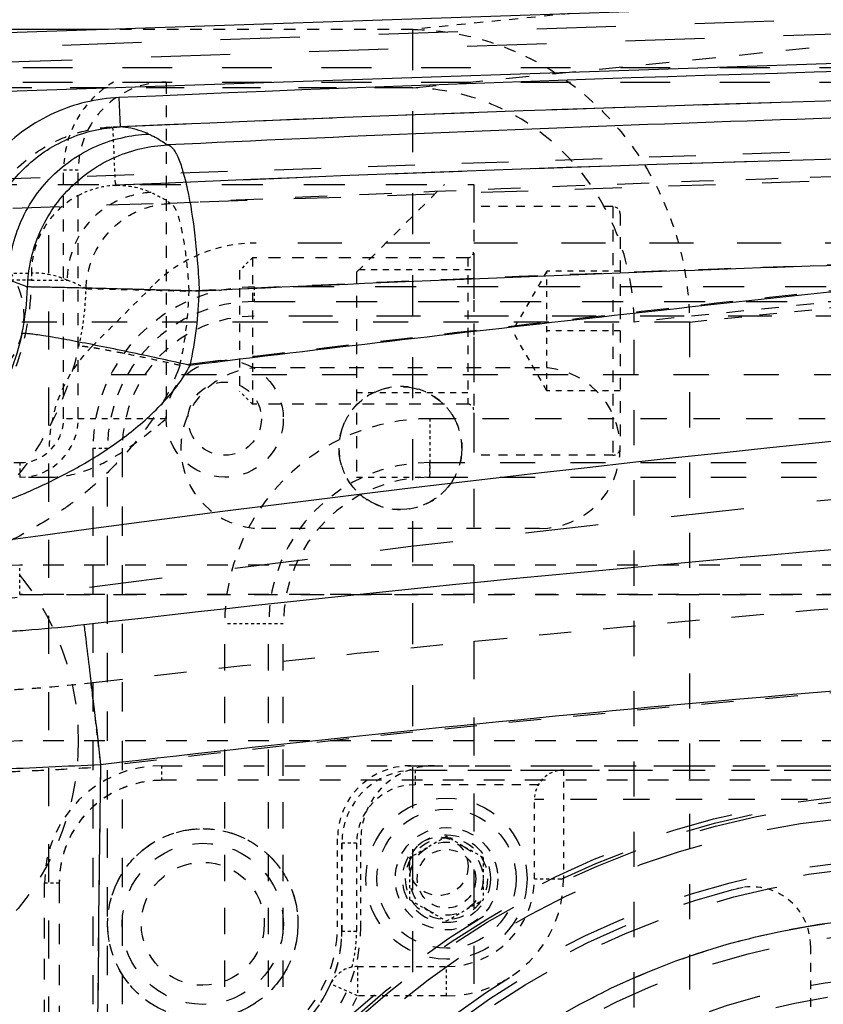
# Model space of a CAD drawing. Header units: millimetres. Extents: x 14186 to 17588, y 1400 to 3805.
# Tile 132 of 256: x 16312 to 16339, y 2742 to 2776. Entities that reach past the tile are written whole.
import ezdxf

# ---------------------------------------------------------------- set-up
doc = ezdxf.new("R2010")
doc.units = ezdxf.units.MM
doc.linetypes.add('HIDDEN', pattern=[0.2, 0.1, -0.1])
for name, color, linetype in [('DEFAULT_2', 8, 'HIDDEN'), ('INTFCLR_159558', 7, 'Continuous'), ('SHELL_52', 7, 'Continuous'), ('SHELL_61_1', 7, 'Continuous')]:
    doc.layers.add(name, color=color, linetype=linetype)
doc.layers.add('dim', color=82, linetype='Continuous', lineweight=9)
doc.styles.get("Standard").update_dxf_attribs({"font": 'arial.ttf'})
doc.dimstyles.new('ISO-25', dxfattribs={"dimtxt": 2.5, "dimasz": 2.5, "dimexe": 1.25, "dimexo": 0.625, "dimtad": 1, "dimtxsty": 'Standard', "dimcen": 2.5, "dimadec": 0, "dimazin": 0, "dimtfac": 1, "dimtmove": 0, "dimatfit": 3, "dimfxl": 1, "dimarcsym": 0})

# ---------------------------------------------------------------- blocks, each defined once
blk = doc.blocks.new('*D24')
at = {"layer": 'Defpoints', "color": 0, "transparency": 16777216}
for p in [(16328.859, 2985.593), (16472.816, 2454.767)]:
    blk.add_point(p, dxfattribs=at)
at = {"layer": 'dim', "color": 0, "linetype": 'Continuous', "lineweight": -2, "transparency": 16777216}
for p, q in [((16322.578, 3008.756), (16316.296, 3031.92)), ((16328.859, 2985.593), (16472.816, 2454.767)), ((16510.019, 2317.586), (16479.098, 2431.603))]:
    blk.add_line(p, q, dxfattribs=at)
at = {"layer": 'dim', "color": 0, "transparency": 16777216}
for points in [[(16326.438, 3009.803), (16318.717, 3007.709), (16328.859, 2985.593)], [(16482.958, 2432.65), (16475.237, 2430.556), (16472.816, 2454.767)]]:
    blk.add_solid(points, dxfattribs=at)
at = {"layer": 'dim', "color": 0, "transparency": 16777216, "insert": (16518.28, 2368.594), "char_height": 30, "attachment_point": 5, "rotation": 285.1733}
blk.add_mtext('360%%D', dxfattribs=at)
blk = doc.blocks.new('*D27')
at = {"layer": 'Defpoints', "color": 0, "transparency": 16777216}
for p in [(17053.851, 3119.687), (16297.825, 2320.672)]:
    blk.add_point(p, dxfattribs=at)
at = {"layer": 'dim', "color": 0, "linetype": 'Continuous', "lineweight": -2, "transparency": 16777216}
for p, q in [((17253.469, 3330.657), (17070.346, 3137.12)), ((16297.825, 2320.672), (17053.851, 3119.687)), ((16281.33, 2303.239), (16264.835, 2285.806))]:
    blk.add_line(p, q, dxfattribs=at)
at = {"layer": 'dim', "color": 0, "transparency": 16777216}
for points in [[(17067.44, 3139.87), (17073.251, 3134.371), (17053.851, 3119.687)], [(16278.424, 2305.989), (16284.235, 2300.49), (16297.825, 2320.672)]]:
    blk.add_solid(points, dxfattribs=at)
at = {"layer": 'dim', "color": 0, "transparency": 16777216, "insert": (17191.287, 3297.171), "char_height": 30, "attachment_point": 5, "rotation": 46.5835}
blk.add_mtext('∅1100', dxfattribs=at)
blk = doc.blocks.new('*D28')
at = {"layer": 'Defpoints', "color": 0, "transparency": 16777216}
for p in [(17217.995, 2998.669), (16133.681, 2441.691)]:
    blk.add_point(p, dxfattribs=at)
at = {"layer": 'dim', "color": 0, "linetype": 'Continuous', "lineweight": -2, "transparency": 16777216}
for p, q in [((17380.14, 3081.958), (17239.343, 3009.635)), ((16133.681, 2441.691), (17217.995, 2998.669)), ((16112.333, 2430.725), (16090.984, 2419.759))]:
    blk.add_line(p, q, dxfattribs=at)
at = {"layer": 'dim', "color": 0, "transparency": 16777216}
for points in [[(17237.515, 3013.193), (17241.17, 3006.077), (17217.995, 2998.669)], [(16110.505, 2434.283), (16114.16, 2427.167), (16133.681, 2441.691)]]:
    blk.add_solid(points, dxfattribs=at)
at = {"layer": 'dim', "color": 0, "transparency": 16777216, "insert": (17310.293, 3070.985), "char_height": 30, "attachment_point": 5, "rotation": 27.1882}
blk.add_mtext('∅1219', dxfattribs=at)

msp = doc.modelspace()

# ---------------------------------------------------------------- linework, layer by layer
at = {"color": 7, "linetype": 'Continuous'}
for p, q in [((16305.499, 2775.168), (16597.338, 2785.058)), ((16305.567, 2773.17), (16515.736, 2780.292)), ((16314.611, 2775.477), (16218.809, 2775.477)), ((16315.222, 2773.146), (16315.266, 2772.147))]:
    msp.add_line(p, q, dxfattribs=at)
for centre, radius in [((16675.838, 2720.18), 609.5), ((16675.838, 2720.18), 550), ((16400.838, 2720.18), 275)]:
    msp.add_circle(centre, radius)
for centre, radius, start, end in [((16385.845, 1163.602), 1611.093, 89.666222, 92.512366), ((16385.839, 1163.839), 1609.857, 85.541768, 92.512543), ((16391.407, 1201.497), 1571.802, 91.397194, 92.717451), ((16385.839, 1163.845), 1607.864, 85.497715, 92.521243), ((16392.26, 1201.389), 1566.91, 91.397276, 92.717554), ((16303.539, 2766.917), 8.57, 347.6294, 358.3966), ((16304.397, 2766.918), 13.578, 347.5881, 358.3936), ((17870.452, 2727.435), 1556.019, 179.15533, 180.190039)]:
    msp.add_arc(centre, radius, start, end, dxfattribs=at)
for points, knots in [([(16315.223, 2773.146), (16314.464, 2773.113), (16312.945, 2772.752), (16311.043, 2771.403), (16309.778, 2769.446), (16309.482, 2767.912), (16309.482, 2767.153)], [0, 0, 0, 0, 0.25002, 0.500001, 0.74998, 1, 1, 1, 1]), ([(16310.489, 2767.429), (16310.523, 2768.038), (16310.819, 2769.255), (16311.889, 2770.789), (16313.436, 2771.839), (16314.657, 2772.121), (16315.266, 2772.147)], [0, 0, 0, 0, 0.250028, 0.5, 0.749972, 1, 1, 1, 1]), ([(16316.24, 2771.903), (16316.16, 2771.939), (16315.848, 2772.063), (16315.514, 2772.133), (16315.266, 2772.147)], [0, 0, 0, 0, 0.259953, 1, 1, 1, 1]), ([(16311.46, 2766.909), (16311.46, 2767.518), (16311.696, 2768.794), (16312.753, 2770.457), (16314.368, 2771.585), (16315.632, 2771.877), (16316.24, 2771.903)], [0, 0, 0, 0, 0.240697, 0.500071, 0.7594, 1, 1, 1, 1]), ([(16316.24, 2771.903), (16316.295, 2771.879), (16316.52, 2771.772), (16316.733, 2771.641), (16316.887, 2771.531)], [0, 0, 0, 0, 0.241324, 1, 1, 1, 1]), ([(16312.106, 2766.677), (16312.123, 2767.273), (16312.384, 2768.515), (16313.446, 2770.126), (16315.041, 2771.221), (16316.286, 2771.505), (16316.887, 2771.531)], [0, 0, 0, 0, 0.239993, 0.49863, 0.758025, 1, 1, 1, 1]), ([(16316.887, 2771.531), (16316.955, 2771.524), (16317.056, 2771.436), (16317.155, 2771.286), (16317.281, 2771.034), (16317.423, 2770.614), (16317.643, 2769.717), (16317.848, 2768.341), (16317.94, 2767.169), (16317.969, 2766.537)], [0, 0, 0, 0, 0.039369, 0.068612, 0.105197, 0.200466, 0.32351, 0.636156, 1, 1, 1, 1]), ([(16354.051, 2767.834), (16351.012, 2767.589), (16345.694, 2767.127), (16338.108, 2766.364), (16329.013, 2765.36), (16322.197, 2764.561), (16317.657, 2764)], [0, 0, 0, 0, 0.249988, 0.437484, 0.624987, 1, 1, 1, 1]), ([(16311.46, 2766.909), (16311.514, 2766.894), (16311.734, 2766.831), (16311.948, 2766.748), (16312.106, 2766.677)], [0, 0, 0, 0, 0.245835, 1, 1, 1, 1]), ([(16317.969, 2766.537), (16317.296, 2766.557), (16316.276, 2766.585), (16314.938, 2766.619), (16314.01, 2766.643), (16313.235, 2766.659), (16312.661, 2766.675), (16312.309, 2766.674), (16312.149, 2766.682), (16312.106, 2766.677)], [0, 0, 0, 0, 0.344538, 0.521737, 0.684507, 0.819366, 0.91856, 0.977685, 1, 1, 1, 1]), ([(16306.342, 2757.329), (16339.431, 2762.086), (16406.25, 2767.567), (16473.24, 2764.868), (16506.497, 2761.491)], [0, 0, 0, 0, 0.500016, 1, 1, 1, 1]), ([(16311.91, 2765.081), (16311.711, 2764.175), (16311.079, 2762.544), (16309.564, 2760.597), (16307.738, 2759.223), (16306.344, 2758.675), (16305.612, 2758.507)], [0, 0, 0, 0, 0.290816, 0.537845, 0.764543, 1, 1, 1, 1]), ([(16317.657, 2764), (16317.339, 2764.072), (16316.682, 2764.218), (16315.687, 2764.432), (16314.699, 2764.636), (16313.792, 2764.814), (16313.117, 2764.936), (16312.668, 2765.01), (16312.41, 2765.049), (16312.209, 2765.075), (16312.062, 2765.089), (16311.971, 2765.09), (16311.922, 2765.089), (16311.91, 2765.081)], [0, 0, 0, 0, 0.167159, 0.344621, 0.521555, 0.683961, 0.818487, 0.872821, 0.917507, 0.952014, 0.976771, 0.992477, 1, 1, 1, 1]), ([(16306.446, 2757.978), (16307.528, 2758.178), (16309.122, 2758.562), (16311.169, 2759.277), (16312.645, 2759.899), (16314.072, 2760.634), (16315.43, 2761.527), (16316.687, 2762.607), (16317.393, 2763.497), (16317.657, 2764)], [0, 0, 0, 0, 0.252466, 0.375362, 0.497584, 0.619971, 0.743464, 0.869614, 1, 1, 1, 1]), ([(16397.65, 2760.52), (16390.665, 2760.431), (16362.735, 2759.714), (16334.842, 2757.558), (16314.03, 2755.138)], [0, 0, 0, 0, 0.250041, 1, 1, 1, 1]), ([(16314.602, 2750.373), (16321.499, 2751.175), (16349.121, 2754.027), (16376.891, 2755.456), (16397.714, 2755.723)], [0, 0, 0, 0, 0.250039, 1, 1, 1, 1]), ([(16314.03, 2755.138), (16313.439, 2755.07), (16312.575, 2754.984), (16311.466, 2754.907), (16310.741, 2754.874), (16310.123, 2754.867), (16309.63, 2754.882), (16309.284, 2754.922), (16309.096, 2754.967), (16309.04, 2755.007)], [0, 0, 0, 0, 0.355725, 0.518937, 0.665204, 0.789671, 0.888557, 0.958903, 1, 1, 1, 1]), ([(16314.03, 2755.138), (16314.054, 2754.983), (16314.115, 2754.465), (16314.243, 2753.435), (16314.411, 2752.002), (16314.537, 2750.931), (16314.602, 2750.373)], [0, 0, 0, 0, 0.098392, 0.325743, 0.64905, 1, 1, 1, 1]), ([(16304.684, 2750.166), (16304.735, 2750.154), (16304.864, 2750.138), (16305.225, 2750.111), (16305.865, 2750.097), (16306.839, 2750.098), (16308.066, 2750.119), (16309.505, 2750.157), (16311.708, 2750.235), (16313.426, 2750.314), (16314.602, 2750.373)], [0, 0, 0, 0, 0.015686, 0.039288, 0.109589, 0.208795, 0.333774, 0.480453, 0.643974, 1, 1, 1, 1])]:
    msp.add_open_spline(points, degree=3, knots=knots, dxfattribs=at)
at = {"layer": 'DEFAULT_2', "color": 8, "linetype": 'HIDDEN', "ltscale": 27}
for p, q in [((16515.685, 2781.791), (16305.516, 2774.669)), ((16305.533, 2774.169), (16518.695, 2781.393))]:
    msp.add_line(p, q, dxfattribs=at)
at = {"layer": 'DEFAULT_2', "color": 8, "linetype": 'HIDDEN', "ltscale": 3}
for p, q in [((16330.642, 2776.02), (16325.257, 2775.477)), ((16332.088, 2769.43), (16327.338, 2769.43)), ((16319.783, 2767.68), (16319.783, 2762.68)), ((16327.138, 2767.68), (16327.138, 2762.68)), ((16319.338, 2767.235), (16319.338, 2763.125)), ((16332.088, 2760.93), (16327.338, 2760.93))]:
    msp.add_line(p, q, dxfattribs=at)
at = {"layer": 'DEFAULT_2', "color": 8, "linetype": 'HIDDEN', "ltscale": 4}
for p, q in [((16325.257, 2775.477), (16314.611, 2775.477)), ((16316.838, 2773.68), (16316.838, 2762.18)), ((16313.338, 2762.18), (16313.337, 2770.68)), ((16313.838, 2762.18), (16313.838, 2770.68)), ((16327.338, 2769.43), (16327.338, 2760.93)), ((16332.088, 2769.43), (16332.088, 2760.93)), ((16332.338, 2769.18), (16332.338, 2761.18)), ((16327.138, 2767.68), (16319.783, 2767.68)), ((16327.138, 2762.68), (16319.783, 2762.68))]:
    msp.add_line(p, q, dxfattribs=at)
at = {"layer": 'DEFAULT_2', "color": 8, "linetype": 'HIDDEN', "ltscale": 8}
for p, q in [((16325.257, 2773.478), (16346.257, 2775.597)), ((16290.838, 2760.68), (16311.838, 2760.68)), ((16311.838, 2756.18), (16372.838, 2756.18))]:
    msp.add_line(p, q, dxfattribs=at)
at = {"layer": 'DEFAULT_2', "color": 8, "linetype": 'HIDDEN', "ltscale": 14}
for p, q in [((16325.257, 2664.883), (16325.257, 2775.477)), ((16367.371, 2766.68), (16319.838, 2766.68)), ((16319.838, 2766.18), (16367.371, 2766.18))]:
    msp.add_line(p, q, dxfattribs=at)
at = {"layer": 'DEFAULT_2', "color": 8, "linetype": 'HIDDEN', "ltscale": 16}
for p, q in [((16440.465, 2774.739), (16311.569, 2770.371)), ((16311.603, 2769.372), (16440.499, 2773.74))]:
    msp.add_line(p, q, dxfattribs=at)
at = {"layer": 'DEFAULT_2', "color": 8, "linetype": 'HIDDEN', "ltscale": 17}
for p, q in [((16216.746, 2774.18), (16348.338, 2774.18)), ((16216.746, 2773.68), (16348.338, 2773.68))]:
    msp.add_line(p, q, dxfattribs=at)
at = {"layer": 'DEFAULT_2', "color": 8, "linetype": 'HIDDEN', "ltscale": 13}
for p, q in [((16325.257, 2773.478), (16222.229, 2773.478)), ((16312.838, 2670.946), (16312.838, 2769.414))]:
    msp.add_line(p, q, dxfattribs=at)
at = {"layer": 'DEFAULT_2', "color": 8, "linetype": 'HIDDEN'}
for p, q in [((16315.106, 2770.225), (16315.021, 2772.149)), ((16310.238, 2767.154), (16312.237, 2767.154)), ((16312.237, 2766.909), (16310.481, 2766.909)), ((16320.838, 2755.18), (16318.838, 2755.18)), ((16326.41, 2747.913), (16325.16, 2747.191)), ((16327.66, 2747.191), (16326.41, 2747.913)), ((16325.16, 2745.748), (16325.16, 2747.191)), ((16327.66, 2747.191), (16327.66, 2745.748)), ((16325.16, 2745.748), (16326.41, 2745.026)), ((16326.41, 2745.026), (16327.66, 2745.748))]:
    msp.add_line(p, q, dxfattribs=at)
at = {"layer": 'DEFAULT_2', "color": 8, "linetype": 'HIDDEN', "ltscale": 0.4}
for p, q in [((16313.337, 2770.68), (16313.838, 2770.68)), ((16319.783, 2767.68), (16319.338, 2767.235)), ((16319.838, 2766.68), (16319.838, 2766.18)), ((16319.783, 2762.68), (16319.338, 2763.125)), ((16314.338, 2761.18), (16314.838, 2761.18)), ((16311.838, 2760.68), (16311.838, 2760.18)), ((16325.838, 2760.18), (16325.838, 2760.68)), ((16316.688, 2749.83), (16316.688, 2750.33)), ((16312.688, 2746.33), (16313.188, 2746.33))]:
    msp.add_line(p, q, dxfattribs=at)
at = {"layer": 'DEFAULT_2', "color": 8, "linetype": 'HIDDEN', "ltscale": 0.05}
msp.add_line((16315.106, 2770.225), (16315.109, 2770.151), dxfattribs=at)
at = {"layer": 'DEFAULT_2', "color": 8, "linetype": 'HIDDEN', "ltscale": 0.04}
msp.add_line((16315.109, 2770.151), (16315.159, 2770.153), dxfattribs=at)
at = {"layer": 'DEFAULT_2', "color": 8, "linetype": 'HIDDEN', "ltscale": 15}
for p, q in [((16367.838, 2768.18), (16319.909, 2768.18)), ((16367.521, 2765.68), (16319.838, 2765.68))]:
    msp.add_line(p, q, dxfattribs=at)
at = {"layer": 'DEFAULT_2', "color": 8, "linetype": 'HIDDEN', "ltscale": 0.2}
msp.add_line((16312.237, 2767.154), (16312.237, 2766.909), dxfattribs=at)
at = {"layer": 'DEFAULT_2', "color": 8, "linetype": 'HIDDEN', "ltscale": 2}
for p, q in [((16329.838, 2767.222), (16328.659, 2765.18)), ((16329.838, 2763.138), (16329.838, 2767.222)), ((16332.338, 2767.222), (16329.838, 2767.222)), ((16314.302, 2764.644), (16316.373, 2766.715)), ((16329.838, 2763.138), (16328.659, 2765.18)), ((16332.338, 2765.18), (16329.838, 2765.18)), ((16332.338, 2763.138), (16329.838, 2763.138)), ((16316.838, 2762.18), (16313.338, 2762.18)), ((16322.688, 2744.83), (16322.688, 2747.83)), ((16323.488, 2744.83), (16323.488, 2747.83)), ((16322.838, 2747.68), (16322.838, 2744.68))]:
    msp.add_line(p, q, dxfattribs=at)
at = {"layer": 'DEFAULT_2', "color": 8, "linetype": 'HIDDEN', "ltscale": 6}
for p, q in [((16348.505, 2767.066), (16332.816, 2765.483)), ((16334.706, 2765.483), (16350.393, 2767.066))]:
    msp.add_line(p, q, dxfattribs=at)
at = {"layer": 'DEFAULT_2', "color": 8, "linetype": 'HIDDEN', "ltscale": 0.9}
msp.add_line((16312.237, 2766.909), (16313.458, 2766.909), dxfattribs=at)
at = {"layer": 'DEFAULT_2', "color": 8, "linetype": 'HIDDEN', "ltscale": 12}
for p, q in [((16334.706, 2765.483), (16295.838, 2765.483)), ((16332.816, 2674.876), (16332.816, 2765.483)), ((16334.706, 2765.483), (16334.706, 2674.876)), ((16352.162, 2763.68), (16313.838, 2763.68)), ((16325.838, 2760.68), (16364.782, 2760.68)), ((16325.838, 2760.18), (16364.782, 2760.18))]:
    msp.add_line(p, q, dxfattribs=at)
at = {"layer": 'DEFAULT_2', "color": 8, "linetype": 'HIDDEN', "ltscale": 5}
for p, q in [((16320.088, 2763.93), (16329.588, 2763.93)), ((16329.588, 2758.43), (16320.088, 2758.43))]:
    msp.add_line(p, q, dxfattribs=at)
at = {"layer": 'DEFAULT_2', "color": 8, "linetype": 'HIDDEN', "ltscale": 9}
for p, q in [((16348.338, 2762.18), (16325.84, 2762.18)), ((16288.737, 2760.18), (16312.838, 2760.18)), ((16318.838, 2685.18), (16318.838, 2755.18)), ((16320.338, 2685.18), (16320.338, 2755.18)), ((16320.838, 2685.18), (16320.838, 2755.18)), ((16325.338, 2750.18), (16355.53, 2750.18))]:
    msp.add_line(p, q, dxfattribs=at)
at = {"layer": 'DEFAULT_2', "color": 8, "linetype": 'HIDDEN', "ltscale": 10}
for p, q in [((16314.338, 2761.18), (16314.338, 2679.18)), ((16314.838, 2679.18), (16314.838, 2761.18)), ((16315.338, 2761.18), (16315.338, 2679.18))]:
    msp.add_line(p, q, dxfattribs=at)
at = {"layer": 'DEFAULT_2', "color": 8, "linetype": 'HIDDEN', "ltscale": 0.7}
msp.add_line((16311.838, 2756.18), (16311.838, 2757.18), dxfattribs=at)
at = {"layer": 'DEFAULT_2', "color": 8, "linetype": 'HIDDEN', "ltscale": 7}
for p, q in [((16367.939, 2757.18), (16311.843, 2757.18)), ((16367.939, 2756.18), (16311.838, 2756.18)), ((16367.939, 2751.18), (16311.838, 2751.18)), ((16316.688, 2750.33), (16368.988, 2750.33)), ((16368.988, 2749.83), (16316.688, 2749.83)), ((16312.688, 2694.03), (16312.688, 2746.33)), ((16313.188, 2746.33), (16313.188, 2694.03))]:
    msp.add_line(p, q, dxfattribs=at)
at = {"layer": 'DEFAULT_2', "color": 8, "linetype": 'HIDDEN', "ltscale": 5}
for centre, radius in [((16318.838, 2762.18), 2), ((16324.838, 2761.18), 2.1), ((16326.41, 2746.469), 1.5), ((16318.089, 2744.929), 2.1)]:
    msp.add_circle(centre, radius, dxfattribs=at)
at = {"layer": 'DEFAULT_2', "color": 8, "linetype": 'HIDDEN', "ltscale": 4}
for centre, radius in [((16318.838, 2762.18), 1.25), ((16326.41, 2746.469), 1.75), ((16326.41, 2746.469), 1.4), ((16326.41, 2746.469), 1.25)]:
    msp.add_circle(centre, radius, dxfattribs=at)
at = {"layer": 'DEFAULT_2', "color": 8, "linetype": 'HIDDEN', "ltscale": 23}
for radius in [29.1, 29, 28.5]:
    msp.add_circle((16342.838, 2720.18), radius, dxfattribs=at)
at = {"layer": 'DEFAULT_2', "color": 8, "linetype": 'HIDDEN', "ltscale": 7}
for centre in [(16326.41, 2746.469), (16318.089, 2744.929)]:
    msp.add_circle(centre, 2.75, dxfattribs=at)
at = {"layer": 'DEFAULT_2', "color": 8, "linetype": 'HIDDEN', "ltscale": 6}
msp.add_circle((16326.41, 2746.469), 2.375, dxfattribs=at)
at = {"layer": 'DEFAULT_2', "color": 8, "linetype": 'HIDDEN', "ltscale": 8}
msp.add_circle((16318.089, 2744.929), 3.25, dxfattribs=at)
at = {"layer": 'DEFAULT_2', "color": 8, "linetype": 'HIDDEN', "ltscale": 3}
msp.add_circle((16326.145, 2746.893), 1, dxfattribs=at)
at = {"layer": 'DEFAULT_2', "color": 8, "linetype": 'HIDDEN', "ltscale": 21}
msp.add_circle((16342.838, 2720.18), 26.75, dxfattribs=at)
at = {"layer": 'DEFAULT_2', "color": 8, "linetype": 'HIDDEN', "ltscale": 20}
for radius in [25, 24.5]:
    msp.add_circle((16342.838, 2720.18), radius, dxfattribs=at)
at = {"layer": 'DEFAULT_2', "color": 8, "linetype": 'HIDDEN', "ltscale": 18}
for radius in [23, 22.5]:
    msp.add_circle((16342.838, 2720.18), radius, dxfattribs=at)
at = {"layer": 'DEFAULT_2', "color": 8, "linetype": 'HIDDEN', "ltscale": 2}
for centre, radius, start, end in [((16316.838, 2770.68), 3.5, 121.0033, 180.0413), ((16319.909, 2763.18), 5, 90, 135), ((16304.049, 2766.918), 13.578, 347.5883, 358.3937), ((16317.838, 2761.109), 5, 135, 180), ((16311.838, 2762.18), 2, 270, 0), ((16311.838, 2762.18), 1.5, 270, 0), ((16325.188, 2747.83), 2.5, 90, 180), ((16325.338, 2747.68), 2.5, 90, 180), ((16325.988, 2747.83), 2.5, 90, 180)]:
    msp.add_arc(centre, radius, start, end, dxfattribs=at)
at = {"layer": 'DEFAULT_2', "color": 8, "linetype": 'HIDDEN', "ltscale": 3}
for centre, radius, start, end in [((16316.838, 2770.68), 3, 90, 180.0043), ((16316.688, 2746.33), 4, 90, 180), ((16316.688, 2746.33), 3.5, 90, 180), ((16318.338, 2744.68), 4.5, 288.9544, 0)]:
    msp.add_arc(centre, radius, start, end, dxfattribs=at)
at = {"layer": 'DEFAULT_2', "color": 8, "linetype": 'HIDDEN', "ltscale": 25}
msp.add_arc((16385.839, 1163.843), 1607.864, 85.506645, 92.519474, dxfattribs=at)
at = {"layer": 'DEFAULT_2', "color": 8, "linetype": 'HIDDEN', "ltscale": 11}
for centre, radius, start, end in [((16391.401, 1201.457), 1569.843, 91.397226, 92.717493), ((16391.913, 1201.39), 1566.91, 91.397279, 92.717557)]:
    msp.add_arc(centre, radius, start, end, dxfattribs=at)
at = {"layer": 'DEFAULT_2', "color": 8, "linetype": 'HIDDEN', "ltscale": 0.3}
for centre, start, end in [((16332.088, 2769.18), 0, 90), ((16332.088, 2761.18), 270, 0)]:
    msp.add_arc(centre, 0.25, start, end, dxfattribs=at)
at = {"layer": 'DEFAULT_2', "color": 8, "linetype": 'HIDDEN', "ltscale": 0.2}
for centre, start, end in [((16327.138, 2767.88), 270, 360), ((16327.138, 2762.48), 0, 90)]:
    msp.add_arc(centre, 0.2, start, end, dxfattribs=at)
at = {"layer": 'DEFAULT_2', "color": 8, "linetype": 'HIDDEN', "ltscale": 4}
for centre, radius, start, end in [((16319.838, 2761.18), 5.5, 90, 180), ((16319.838, 2761.18), 5, 90, 180), ((16319.838, 2761.18), 4.5, 90, 180), ((16320.088, 2761.18), 2.75, 90, 270), ((16329.588, 2761.18), 2.75, 270, 90), ((16325.838, 2755.18), 7, 89.9819, 180), ((16325.838, 2755.18), 5.5, 90, 180), ((16325.838, 2755.18), 5, 90, 180), ((16311.838, 2746.18), 5, 90, 180), ((16318.188, 2744.83), 5.3, 270, 0), ((16318.188, 2744.83), 4.5, 270, 0)]:
    msp.add_arc(centre, radius, start, end, dxfattribs=at)
at = {"layer": 'DEFAULT_2', "color": 8, "linetype": 'HIDDEN'}
msp.add_arc((16303.535, 2766.917), 10.573, 347.6086, 358.3953, dxfattribs=at)
at = {"layer": 'DEFAULT_2', "color": 8, "linetype": 'HIDDEN', "ltscale": 5}
msp.add_arc((16311.838, 2746.18), 11, 89.9741, 155.3794, dxfattribs=at)
at = {"layer": 'DEFAULT_2', "color": 8, "linetype": 'HIDDEN', "ltscale": 9}
msp.add_arc((17871.222, 2727.361), 1556.789, 179.155586, 180.189783, dxfattribs=at)
at = {"layer": 'DEFAULT_2', "color": 8, "linetype": 'HIDDEN', "ltscale": 4}
for points, knots in [([(16325.257, 2775.477), (16326.105, 2775.467), (16327.816, 2775.2), (16330.178, 2774.097), (16332.182, 2772.378), (16333.179, 2770.908), (16333.578, 2770.121)], [0, 0, 0, 0, 0.245245, 0.493137, 0.744741, 1, 1, 1, 1]), ([(16310.238, 2767.155), (16310.238, 2767.787), (16310.485, 2769.065), (16311.539, 2770.697), (16313.124, 2771.821), (16314.39, 2772.122), (16315.022, 2772.149)], [0, 0, 0, 0, 0.25002, 0.499999, 0.74998, 1, 1, 1, 1]), ([(16306.667, 2750.128), (16306.707, 2750.113), (16306.81, 2750.092), (16307.099, 2750.057), (16307.611, 2750.037), (16308.39, 2750.03), (16309.372, 2750.045), (16310.524, 2750.086), (16311.809, 2750.138), (16313.183, 2750.203), (16314.124, 2750.259), (16314.602, 2750.29)], [0, 0, 0, 0, 0.015932, 0.0396, 0.109873, 0.209011, 0.333928, 0.480578, 0.644076, 0.819197, 1, 1, 1, 1]), ([(16318.089, 2741.679), (16317.877, 2741.681), (16317.451, 2741.722), (16316.634, 2741.966), (16315.731, 2742.572), (16315.008, 2743.653), (16314.754, 2744.929), (16315.008, 2746.205), (16315.731, 2747.286), (16316.635, 2747.891), (16317.451, 2748.135), (16317.877, 2748.177), (16318.089, 2748.179)], [0, 0, 0, 0, 0.062719, 0.12546, 0.250335, 0.375171, 0.500007, 0.62485, 0.749685, 0.874547, 0.937288, 1, 1, 1, 1]), ([(16318.089, 2748.179), (16318.301, 2748.176), (16318.727, 2748.135), (16319.544, 2747.891), (16320.447, 2747.286), (16321.17, 2746.205), (16321.423, 2744.928), (16321.17, 2743.652), (16320.447, 2742.571), (16319.543, 2741.966), (16318.727, 2741.722), (16318.301, 2741.681), (16318.089, 2741.679)], [0, 0, 0, 0, 0.062719, 0.12546, 0.250335, 0.375171, 0.500007, 0.62485, 0.749685, 0.874547, 0.937288, 1, 1, 1, 1])]:
    msp.add_open_spline(points, degree=3, knots=knots, dxfattribs=at)
at = {"layer": 'DEFAULT_2', "color": 8, "linetype": 'HIDDEN', "ltscale": 25}
msp.add_open_spline([(16315.022, 2772.149), (16347.875, 2773.596), (16413.686, 2774.476), (16479.427, 2771.322), (16512.211, 2768.74)], degree=3, dxfattribs=at)
at = {"layer": 'DEFAULT_2', "color": 8, "linetype": 'HIDDEN', "ltscale": 5}
for points, knots in [([(16332.816, 2765.483), (16332.805, 2766.516), (16332.4, 2768.584), (16330.73, 2771.223), (16328.235, 2773.022), (16326.237, 2773.467), (16325.257, 2773.478)], [0, 0, 0, 0, 0.256005, 0.509032, 0.756794, 1, 1, 1, 1]), ([(16304.092, 2758.454), (16305.171, 2758.48), (16307.34, 2758.97), (16310.043, 2760.884), (16311.822, 2763.666), (16312.237, 2765.836), (16312.237, 2766.909)], [0, 0, 0, 0, 0.250859, 0.500962, 0.750706, 1, 1, 1, 1]), ([(16306.023, 2756.551), (16306.93, 2756.755), (16308.661, 2757.423), (16310.935, 2759.11), (16312.827, 2761.509), (16313.615, 2763.527), (16313.861, 2764.648)], [0, 0, 0, 0, 0.235495, 0.462268, 0.709411, 1, 1, 1, 1]), ([(16317.31, 2764), (16317.095, 2763.422), (16316.557, 2762.326), (16315.619, 2761.149), (16314.814, 2760.308), (16314.188, 2759.729), (16313.521, 2759.21), (16312.59, 2758.592), (16311.375, 2757.91), (16309.855, 2757.195), (16308.241, 2756.606), (16307.108, 2756.342), (16306.524, 2756.234)], [0, 0, 0, 0, 0.133677, 0.262147, 0.324585, 0.385996, 0.446851, 0.507493, 0.628111, 0.748479, 0.871241, 1, 1, 1, 1])]:
    msp.add_open_spline(points, degree=3, knots=knots, dxfattribs=at)
at = {"layer": 'DEFAULT_2', "color": 8, "linetype": 'HIDDEN', "ltscale": 0.8}
msp.add_open_spline([(16315.11, 2770.151), (16314.714, 2770.134), (16314.316, 2770.032), (16313.958, 2769.864)], degree=3, dxfattribs=at)
at = {"layer": 'DEFAULT_2', "color": 8, "linetype": 'HIDDEN', "ltscale": 0.9}
for points, knots in [([(16315.159, 2770.153), (16315.256, 2770.155), (16315.656, 2770.14), (16316.05, 2770.028), (16316.327, 2769.906)], [0, 0, 0, 0, 0.243747, 1, 1, 1, 1]), ([(16313.458, 2766.909), (16313.359, 2766.953), (16312.969, 2767.103), (16312.545, 2767.167), (16312.237, 2767.154)], [0, 0, 0, 0, 0.261118, 1, 1, 1, 1])]:
    msp.add_open_spline(points, degree=3, knots=knots, dxfattribs=at)
at = {"layer": 'DEFAULT_2', "color": 8, "linetype": 'HIDDEN', "ltscale": 3}
for points, knots in [([(16333.578, 2770.121), (16333.939, 2769.407), (16334.497, 2767.89), (16334.698, 2766.285), (16334.706, 2765.483)], [0, 0, 0, 0, 0.499106, 1, 1, 1, 1]), ([(16316.327, 2769.906), (16315.962, 2769.89), (16315.203, 2769.715), (16314.234, 2769.038), (16313.6, 2768.04), (16313.459, 2767.274), (16313.458, 2766.909)], [0, 0, 0, 0, 0.240595, 0.499922, 0.759297, 1, 1, 1, 1]), ([(16314.104, 2766.621), (16314.114, 2766.978), (16314.271, 2767.724), (16314.908, 2768.691), (16315.865, 2769.348), (16316.612, 2769.518), (16316.972, 2769.534)], [0, 0, 0, 0, 0.239996, 0.498634, 0.758027, 1, 1, 1, 1]), ([(16326.938, 2761.18), (16326.934, 2761.453), (16326.856, 2761.869), (16326.595, 2762.354), (16326.246, 2762.78), (16325.662, 2763.171), (16324.838, 2763.334), (16324.013, 2763.171), (16323.43, 2762.78), (16323.081, 2762.354), (16322.819, 2761.869), (16322.741, 2761.453), (16322.738, 2761.18)], [0, 0, 0, 0, 0.124892, 0.187634, 0.250375, 0.375192, 0.500022, 0.624852, 0.749663, 0.812394, 0.875128, 1, 1, 1, 1]), ([(16312.838, 2760.18), (16313.217, 2760.18), (16313.978, 2760.32), (16315.36, 2760.972), (16316.249, 2761.699), (16316.838, 2762.18)], [0, 0, 0, 0, 0.249635, 0.499727, 1, 1, 1, 1]), ([(16322.738, 2761.18), (16322.742, 2760.907), (16322.819, 2760.49), (16323.081, 2760.005), (16323.43, 2759.58), (16324.014, 2759.189), (16324.838, 2759.026), (16325.662, 2759.189), (16326.246, 2759.58), (16326.595, 2760.006), (16326.856, 2760.49), (16326.934, 2760.907), (16326.938, 2761.18)], [0, 0, 0, 0, 0.124892, 0.187634, 0.250375, 0.375192, 0.500022, 0.624852, 0.749663, 0.812394, 0.875128, 1, 1, 1, 1]), ([(16309.281, 2753.032), (16309.337, 2752.992), (16309.525, 2752.948), (16309.87, 2752.907), (16310.361, 2752.892), (16310.977, 2752.9), (16311.701, 2752.932), (16312.808, 2753.008), (16313.669, 2753.094), (16314.259, 2753.163)], [0, 0, 0, 0, 0.041116, 0.111469, 0.210357, 0.334822, 0.481084, 0.644291, 1, 1, 1, 1]), ([(16316.688, 2749.83), (16316.459, 2749.828), (16316.001, 2749.784), (16315.122, 2749.52), (16314.148, 2748.869), (16313.498, 2747.896), (16313.234, 2747.017), (16313.19, 2746.559), (16313.188, 2746.33)], [0, 0, 0, 0, 0.125289, 0.250593, 0.500002, 0.749408, 0.874712, 1, 1, 1, 1])]:
    msp.add_open_spline(points, degree=3, knots=knots, dxfattribs=at)
at = {"layer": 'DEFAULT_2', "color": 8, "linetype": 'HIDDEN', "ltscale": 2}
for points, knots in [([(16313.958, 2769.864), (16313.704, 2769.743), (16313.224, 2769.432), (16312.492, 2768.571), (16312.237, 2767.712), (16312.237, 2767.154)], [0, 0, 0, 0, 0.251301, 0.502146, 1, 1, 1, 1]), ([(16317.622, 2766.537), (16317.604, 2766.916), (16317.549, 2767.621), (16317.41, 2768.541), (16317.253, 2769.151), (16317.104, 2769.449), (16317.013, 2769.529), (16316.972, 2769.534)], [0, 0, 0, 0, 0.364088, 0.676856, 0.894995, 0.960655, 1, 1, 1, 1]), ([(16314.104, 2766.621), (16314.13, 2766.624), (16314.226, 2766.619), (16314.437, 2766.62), (16314.781, 2766.61), (16315.246, 2766.601), (16315.803, 2766.587), (16316.606, 2766.566), (16317.218, 2766.549), (16317.622, 2766.537)], [0, 0, 0, 0, 0.022315, 0.08144, 0.180634, 0.315493, 0.478263, 0.655463, 1, 1, 1, 1]), ([(16317.31, 2764), (16317.119, 2764.043), (16316.725, 2764.131), (16316.129, 2764.259), (16315.536, 2764.381), (16314.992, 2764.488), (16314.587, 2764.562), (16314.317, 2764.606), (16314.162, 2764.629), (16314.041, 2764.645), (16313.953, 2764.654), (16313.898, 2764.654), (16313.869, 2764.653), (16313.862, 2764.648)], [0, 0, 0, 0, 0.167004, 0.344349, 0.521231, 0.683657, 0.818263, 0.87265, 0.917387, 0.95194, 0.976735, 0.992466, 1, 1, 1, 1]), ([(16314.259, 2753.163), (16314.273, 2753.069), (16314.31, 2752.759), (16314.387, 2752.14), (16314.488, 2751.281), (16314.563, 2750.638), (16314.602, 2750.304)], [0, 0, 0, 0, 0.09839, 0.325744, 0.649053, 1, 1, 1, 1])]:
    msp.add_open_spline(points, degree=3, knots=knots, dxfattribs=at)
at = {"layer": 'DEFAULT_2', "color": 8, "linetype": 'HIDDEN', "ltscale": 0.5}
for points, knots in [([(16316.972, 2769.534), (16316.926, 2769.573), (16316.797, 2769.672), (16316.57, 2769.777), (16316.404, 2769.865), (16316.327, 2769.906)], [0, 0, 0, 0, 0.243888, 0.649196, 1, 1, 1, 1]), ([(16314.104, 2766.621), (16314.051, 2766.65), (16313.843, 2766.761), (16313.624, 2766.853), (16313.458, 2766.909)], [0, 0, 0, 0, 0.256579, 1, 1, 1, 1])]:
    msp.add_open_spline(points, degree=3, knots=knots, dxfattribs=at)
at = {"layer": 'DEFAULT_2', "color": 8, "linetype": 'HIDDEN', "ltscale": 11}
for points, knots in [([(16353.704, 2767.834), (16350.664, 2767.592), (16345.346, 2767.133), (16337.761, 2766.365), (16328.667, 2765.347), (16321.851, 2764.554), (16317.31, 2764)], [0, 0, 0, 0, 0.249988, 0.437484, 0.624987, 1, 1, 1, 1]), ([(16314.259, 2753.163), (16321.181, 2753.967), (16348.905, 2756.83), (16376.776, 2758.264), (16397.676, 2758.532)], [0, 0, 0, 0, 0.250039, 1, 1, 1, 1]), ([(16397.714, 2755.653), (16390.771, 2755.564), (16363.011, 2754.851), (16335.288, 2752.709), (16314.602, 2750.303)], [0, 0, 0, 0, 0.250041, 1, 1, 1, 1])]:
    msp.add_open_spline(points, degree=3, knots=knots, dxfattribs=at)
at = {"layer": 'DEFAULT_2', "color": 8, "linetype": 'HIDDEN', "ltscale": 25}
msp.add_open_spline([(16506.259, 2759.516), (16473.083, 2762.884), (16406.255, 2765.573), (16339.597, 2760.102), (16306.588, 2755.355)], degree=3, knots=[0, 0, 0, 0, 0.499985, 1, 1, 1, 1], dxfattribs=at)
at = {"layer": 'DEFAULT_2', "color": 8, "linetype": 'HIDDEN'}
msp.add_open_spline([(16325.84, 2762.18), (16325.839, 2762.05), (16325.838, 2761.795), (16325.838, 2761.425), (16325.838, 2761.083), (16325.838, 2760.784), (16325.838, 2760.566), (16325.838, 2760.422), (16325.838, 2760.338), (16325.836, 2760.274), (16325.841, 2760.222), (16325.833, 2760.201), (16325.841, 2760.18), (16325.838, 2760.18)], degree=3, knots=[0, 0, 0, 0, 0.194687, 0.382683, 0.555639, 0.707107, 0.831388, 0.881879, 0.923879, 0.95691, 0.980728, 0.995152, 1, 1, 1, 1], dxfattribs=at)
at = {"layer": 'DEFAULT_2', "color": 8, "linetype": 'HIDDEN', "ltscale": 10}
msp.add_open_spline([(16342.838, 2695.18), (16341.204, 2695.181), (16338.744, 2695.422), (16335.569, 2696.218), (16332.486, 2697.321), (16328.858, 2699.259), (16325.046, 2702.388), (16321.917, 2706.201), (16319.592, 2710.551), (16318.16, 2715.271), (16317.677, 2720.18), (16318.16, 2725.089), (16319.592, 2729.809), (16321.917, 2734.159), (16325.046, 2737.971), (16328.858, 2741.1), (16332.486, 2743.039), (16335.569, 2744.142), (16338.744, 2744.938), (16341.204, 2745.178), (16342.838, 2745.18)], degree=3, knots=[0, 0, 0, 0, 0.062492, 0.093775, 0.125056, 0.187547, 0.250038, 0.312529, 0.37502, 0.437511, 0.500001, 0.562491, 0.624981, 0.687471, 0.749962, 0.812452, 0.874942, 0.906224, 0.937507, 1, 1, 1, 1], dxfattribs=at)
at = {"layer": 'INTFCLR_159558', "color": 8, "linetype": 'HIDDEN', "ltscale": 14}
msp.add_line((16282.338, 2770.18), (16327.338, 2770.18), dxfattribs=at)
at = {"layer": 'INTFCLR_159558', "color": 8, "linetype": 'HIDDEN', "ltscale": 3}
msp.add_line((16323.338, 2767.18), (16326.338, 2770.18), dxfattribs=at)
at = {"layer": 'INTFCLR_159558', "color": 8, "linetype": 'HIDDEN', "ltscale": 13}
msp.add_line((16327.338, 2770.18), (16327.338, 2670.18), dxfattribs=at)
at = {"layer": 'INTFCLR_159558', "color": 8, "linetype": 'HIDDEN', "ltscale": 4}
msp.add_line((16323.338, 2767.18), (16323.338, 2760.18), dxfattribs=at)
at = {"layer": 'INTFCLR_159558', "color": 8, "linetype": 'HIDDEN', "ltscale": 2}
for p, q in [((16323.438, 2767.28), (16327.338, 2767.28)), ((16323.338, 2763.08), (16327.338, 2763.08)), ((16323.338, 2760.18), (16327.338, 2760.18))]:
    msp.add_line(p, q, dxfattribs=at)
at = {"layer": 'INTFCLR_159558', "color": 8, "linetype": 'HIDDEN', "ltscale": 7}
msp.add_circle((16304.838, 2751.18), 9, dxfattribs=at)
at = {"layer": 'INTFCLR_159558', "color": 8, "linetype": 'HIDDEN', "ltscale": 4}
msp.add_arc((16309.338, 2765.68), 2.65, 270, 90, dxfattribs=at)
at = {"layer": 'SHELL_52', "color": 8, "linetype": 'HIDDEN', "ltscale": 0.4}
for p, q in [((16325.338, 2750.18), (16325.338, 2749.68)), ((16323.338, 2747.68), (16322.838, 2747.68)), ((16322.838, 2744.68), (16323.338, 2744.68))]:
    msp.add_line(p, q, dxfattribs=at)
at = {"layer": 'SHELL_52', "color": 8, "linetype": 'HIDDEN', "ltscale": 11}
msp.add_line((16325.338, 2750.18), (16360.338, 2750.18), dxfattribs=at)
at = {"layer": 'SHELL_52', "color": 8, "linetype": 'HIDDEN', "ltscale": 2}
for p, q in [((16330.41, 2750.18), (16330.41, 2746.469)), ((16329.41, 2746.469), (16329.41, 2749.18)), ((16322.838, 2744.68), (16322.838, 2747.68)), ((16323.338, 2747.68), (16323.338, 2744.68)), ((16323.374, 2743.469), (16326.41, 2743.469)), ((16326.41, 2742.469), (16323.374, 2742.469))]:
    msp.add_line(p, q, dxfattribs=at)
at = {"layer": 'SHELL_52', "color": 8, "linetype": 'HIDDEN', "ltscale": 3}
msp.add_line((16329.544, 2749.68), (16325.338, 2749.68), dxfattribs=at)
at = {"layer": 'SHELL_52', "color": 8, "linetype": 'HIDDEN', "ltscale": 9}
msp.add_line((16360.338, 2749.18), (16329.41, 2749.18), dxfattribs=at)
at = {"layer": 'SHELL_52', "color": 8, "linetype": 'HIDDEN', "ltscale": 0.7}
for p, q in [((16329.41, 2746.469), (16330.41, 2746.469)), ((16323.374, 2743.469), (16323.374, 2742.469)), ((16326.41, 2742.469), (16326.41, 2743.469)), ((16323.374, 2742.469), (16322.458, 2742.871))]:
    msp.add_line(p, q, dxfattribs=at)
at = {"layer": 'SHELL_52', "color": 8, "linetype": 'HIDDEN', "ltscale": 4}
msp.add_circle((16326.41, 2746.469), 1.75, dxfattribs=at)
at = {"layer": 'SHELL_52', "color": 8, "linetype": 'HIDDEN', "ltscale": 22}
msp.add_circle((16342.838, 2720.18), 27, dxfattribs=at)
at = {"layer": 'SHELL_52', "color": 8, "linetype": 'HIDDEN', "ltscale": 21}
msp.add_circle((16342.838, 2720.18), 26.5, dxfattribs=at)
at = {"layer": 'SHELL_52', "color": 8, "linetype": 'HIDDEN', "ltscale": 2}
for radius in [2.5, 2]:
    msp.add_arc((16325.338, 2747.68), radius, 90, 180, dxfattribs=at)
at = {"layer": 'SHELL_52', "color": 8, "linetype": 'HIDDEN'}
msp.add_arc((16330.41, 2749.18), 1, 90, 180, dxfattribs=at)
at = {"layer": 'SHELL_52', "color": 8, "linetype": 'HIDDEN', "ltscale": 3}
for centre, radius, end in [((16326.41, 2746.469), 4, 0), ((16326.41, 2746.469), 3, 0), ((16318.338, 2744.68), 5.5, 336.3023)]:
    msp.add_arc(centre, radius, 270, end, dxfattribs=at)
at = {"layer": 'SHELL_52', "color": 8, "linetype": 'HIDDEN', "ltscale": 17}
msp.add_arc((16342.838, 2720.18), 25, 26.8721, 333.1279, dxfattribs=at)
at = {"layer": 'SHELL_52', "color": 8, "linetype": 'HIDDEN', "ltscale": 4}
msp.add_arc((16318.338, 2744.68), 4.5, 270, 0, dxfattribs=at)
at = {"layer": 'SHELL_52', "color": 8, "linetype": 'HIDDEN', "ltscale": 0.9}
msp.add_arc((16318.338, 2744.68), 5, 345.7752, 0, dxfattribs=at)
at = {"layer": 'SHELL_52', "color": 8, "linetype": 'HIDDEN', "ltscale": 0.8}
msp.add_arc((16323.374, 2742.469), 1, 90, 156.3023, dxfattribs=at)
at = {"layer": 'SHELL_61_1', "color": 8, "linetype": 'HIDDEN', "ltscale": 11}
msp.add_line((16325.188, 2750.33), (16360.488, 2750.33), dxfattribs=at)
at = {"layer": 'SHELL_61_1', "color": 8, "linetype": 'HIDDEN', "ltscale": 2}
msp.add_line((16322.688, 2744.83), (16322.688, 2747.83), dxfattribs=at)
at = {"layer": 'SHELL_61_1', "color": 8, "linetype": 'HIDDEN', "ltscale": 3}
msp.add_line((16338.838, 2744.192), (16338.838, 2738.734), dxfattribs=at)
at = {"layer": 'SHELL_61_1', "color": 8, "linetype": 'HIDDEN', "ltscale": 23}
msp.add_circle((16342.838, 2720.18), 29.25, dxfattribs=at)
at = {"layer": 'SHELL_61_1', "color": 8, "linetype": 'HIDDEN', "ltscale": 22}
msp.add_circle((16342.838, 2720.18), 27, dxfattribs=at)
at = {"layer": 'SHELL_61_1', "color": 8, "linetype": 'HIDDEN', "ltscale": 3}
msp.add_circle((16326.41, 2746.469), 1, dxfattribs=at)
at = {"layer": 'SHELL_61_1', "color": 8, "linetype": 'HIDDEN', "ltscale": 21}
msp.add_circle((16342.838, 2720.18), 26.75, dxfattribs=at)
at = {"layer": 'SHELL_61_1', "color": 8, "linetype": 'HIDDEN', "ltscale": 20}
msp.add_circle((16342.838, 2720.18), 24.5, dxfattribs=at)
at = {"layer": 'SHELL_61_1', "color": 8, "linetype": 'HIDDEN', "ltscale": 2}
for centre, radius, start, end in [((16325.188, 2747.83), 2.5, 90, 180), ((16336.838, 2744.192), 2, 0, 104.0297)]:
    msp.add_arc(centre, radius, start, end, dxfattribs=at)
at = {"layer": 'SHELL_61_1', "color": 8, "linetype": 'HIDDEN', "ltscale": 4}
msp.add_arc((16318.188, 2744.83), 4.5, 270, 0, dxfattribs=at)

# ---------------------------------------------------------------- dimensions: what is measured, and where the dimension line sits
at = {"layer": 'dim'}
dim = msp.add_diameter_dim_2p(p1=(16297.825, 2320.672), p2=(17053.851, 3119.687), dimstyle='ISO-25', override={"dimtxt": 30, "dimasz": 24, "dimexe": 5.997, "dimexo": 5.997, "dimgap": 5.997, "dimdsep": 46, "dimarcsym": 1}, dxfattribs=at)
dim.commit()
dim.dimension.update_dxf_attribs({"geometry": '*D27', "text_midpoint": (17207.379, 3281.945), "dimtype": 131})
dim = msp.add_diameter_dim_2p(p1=(16133.681, 2441.691), p2=(17217.995, 2998.669), dimstyle='ISO-25', override={"dimtxt": 30, "dimasz": 24, "dimexe": 5.997, "dimexo": 5.997, "dimgap": 5.997, "dimdsep": 46, "dimarcsym": 1}, dxfattribs=at)
dim.commit()
dim.dimension.update_dxf_attribs({"geometry": '*D28', "text_midpoint": (17310.293, 3070.985)})
dim = msp.add_diameter_dim_2p(p1=(16328.859, 2985.593), p2=(16472.816, 2454.767), text='360%%D', dimstyle='ISO-25', override={"dimtxt": 30, "dimasz": 24, "dimexe": 5.997, "dimexo": 5.997, "dimgap": 5.997, "dimdsep": 46, "dimarcsym": 1}, dxfattribs=at)
dim.commit()
dim.dimension.update_dxf_attribs({"geometry": '*D24', "text_midpoint": (16518.28, 2368.594)})

doc.saveas('drawing.dxf')
